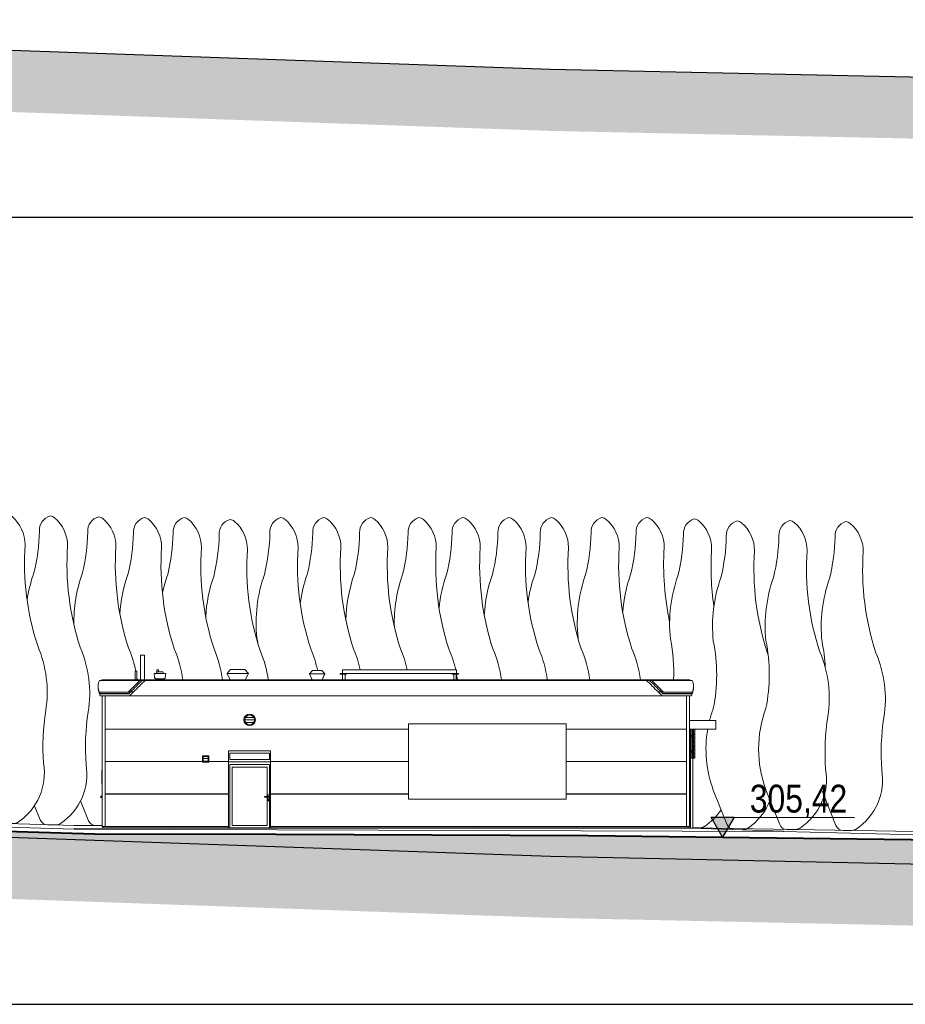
# Model space of a CAD drawing. Header units: metres. Extents: x 779 to 7046, y -512 to 9570.
# Tile 103 of 256: x 2439 to 2468, y -224 to -192. Entities that reach past the tile are written whole.
import ezdxf

# ---------------------------------------------------------------- set-up
doc = ezdxf.new("R2010")
doc.units = ezdxf.units.M
doc.linetypes.add('CIĄGłA', pattern=[0])
doc.linetypes.add('DASH', pattern=[0.75, 0.5, -0.25])
for name, color, linetype, lineweight in [('a___widokowa_0.25', 130, 'Continuous', 25), ('a___widokowa_0.3', 6, 'Continuous', 30), ('AGP1_ELEWACJE', 7, 'Continuous', 15), ('AGP1_WIDOKOWE', 7, 'Continuous', 15), ('drzwi', 30, 'Continuous', 20), ('ZP_Zieleń', 252, 'Continuous', 5)]:
    doc.layers.add(name, color=color, linetype=linetype, lineweight=lineweight)
doc.layers.add('AGP1_02_ramy na żaluzje zewn', color=7, linetype='Continuous', lineweight=15, true_color=0x636466)
for name, color, linetype in [('Budowlane - Obrobki Blacharskie', 7, 'Continuous'), ('Instalacje - CO - Urzadzenia - Nadsufitowe', 7, 'Continuous'), ('Instalacje - Wentylacja - Urzadzenia - Przypodlogowe', 7, 'Continuous'), ('Konstrukcja - platforma', 7, 'Continuous'), ('okna', 7, 'Continuous'), ('Panele', 32, 'Continuous'), ('PDF _Geometria', 7, 'Continuous'), ('wypelnienia kryjace', 250, 'Continuous'), ('wypelnienia wielobokow', 7, 'Continuous'), ('Wyposazenie Zew - Bilbordy', 7, 'Continuous'), ('Wyposazenie Zew - Blendy Elewacyjne', 7, 'Continuous'), ('Wyposazenie Zew - Wizualizacja Logo', 7, 'Continuous'), ('zz-odwodnienie', 5, 'Continuous')]:
    doc.layers.add(name, color=color, linetype=linetype)
doc.styles.get("Standard").update_dxf_attribs({"font": 'arial.ttf'})

# ---------------------------------------------------------------- blocks, each defined once
blk = doc.blocks.new('ELEWACJA BOCZNA MOFLNICA PRZEKR TERENOWY')
at = {"layer": 'a___widokowa_0.25', "color": 18, "lineweight": 5, "true_color": 0x000000}
for p, q in [((22602.1, 9472.8), (22600.6, 9468.3)), ((22602.5, 9473.3), (22602.1, 9472.8)), ((22602.3, 9479.4), (22602.2, 9479.4)), ((22602.2, 9473), (22602.2, 9479.4)), ((22602.6, 9479.4), (22602.3, 9479.4)), ((22603.1, 9473.5), (22602.5, 9473.3)), ((22603, 9479.4), (22602.6, 9479.4)), ((22603.5, 9479.4), (22603, 9479.4)), ((22603.1, 9473.5), (22603.4, 9473.5)), ((22603.4, 9473.5), (22604.3, 9473.5)), ((22604.2, 9479.4), (22603.5, 9479.4)), ((22604.8, 9479.4), (22604.2, 9479.4)), ((22604.3, 9473.5), (22605.7, 9473.5)), ((22605.5, 9479.4), (22604.8, 9479.4)), ((22606.1, 9479.4), (22605.5, 9479.4)), ((22605.7, 9473.5), (22607.5, 9473.5)), ((22606.7, 9479.4), (22606.1, 9479.4)), ((22607.1, 9479.4), (22606.7, 9479.4)), ((22607.4, 9479.4), (22607.1, 9479.4)), ((22607.4, 9479.4), (22607.4, 9479.4)), ((22607.4, 9473.5), (22607.4, 9479.4)), ((22607.5, 9473.5), (22609.6, 9473.5)), ((22609.6, 9473.5), (22611.8, 9473.5)), ((22611.8, 9473.5), (22614.1, 9473.5)), ((22614.1, 9473.5), (22616.2, 9473.5)), ((22616.2, 9473.5), (22618, 9473.5)), ((22618, 9473.5), (22619.4, 9473.5)), ((22619.4, 9473.5), (22620.3, 9473.5)), ((22620.3, 9473.5), (22620.6, 9473.5)), ((22620.6, 9473.5), (22621.2, 9473.3)), ((22621.2, 9473.3), (22621.6, 9472.8)), ((22621.6, 9472.8), (22623.1, 9468.3)), ((22829.1, 9468), (22840.1, 9480.3)), ((22887.3, 9480.3), (22840.1, 9480.3)), ((22898.3, 9468), (22887.3, 9480.3)), ((23096.1, 9467.2), (23106.2, 9477.2)), ((23135.9, 9477.2), (23106.2, 9477.2)), ((23146, 9467.2), (23135.9, 9477.2)), ((22593.1, 9468.3), (22593.7, 9468.3)), ((22593.1, 9468.3), (22594.5, 9455.3)), ((22593.7, 9468.3), (22595.6, 9468.3)), ((22594.5, 9455.3), (22594.8, 9454.1)), ((22594.8, 9454.1), (22595.3, 9453.1)), ((22595.3, 9453.1), (22596.1, 9452.1)), ((22595.6, 9468.3), (22598.6, 9468.3)), ((22596.1, 9452.1), (22597.2, 9451.4)), ((22597.2, 9451.4), (22598.3, 9451)), ((22598.3, 9451), (22599.5, 9450.9)), ((22598.6, 9468.3), (22602.5, 9468.3)), ((22599.5, 9450.9), (22600, 9450.9)), ((22600, 9450.9), (22601.2, 9450.9)), ((22600.1, 9450.9), (22600.8, 9450.5)), ((22600.6, 9468.3), (22623.1, 9468.3)), ((22600.8, 9450.5), (22601.1, 9449.8)), ((22601.1, 9447.7), (22601.1, 9449.8)), ((22601.1, 9449.8), (22601.5, 9449.8)), ((22601.2, 9450.9), (22603.1, 9450.9)), ((22601.5, 9449.8), (22602.6, 9449.8)), ((22602.5, 9468.3), (22607, 9468.3)), ((22602.6, 9449.8), (22604.3, 9449.8)), ((22603.1, 9450.9), (22605.7, 9450.9)), ((22604.3, 9449.8), (22606.5, 9449.8)), ((22605.7, 9450.9), (22608.7, 9450.9)), ((22606.5, 9449.8), (22609.1, 9449.8)), ((22607, 9468.3), (22611.8, 9468.3)), ((22608.7, 9450.9), (22611.8, 9450.9)), ((22609.1, 9449.8), (22611.8, 9449.8)), ((22611.8, 9468.3), (22616.7, 9468.3)), ((22611.8, 9450.9), (22615, 9450.9)), ((22611.8, 9449.8), (22614.6, 9449.8)), ((22614.6, 9449.8), (22617.2, 9449.8)), ((22615, 9450.9), (22618, 9450.9)), ((22617.2, 9449.8), (22619.4, 9449.8)), ((22618, 9450.9), (22620.5, 9450.9)), ((22619.4, 9449.8), (22621.1, 9449.8)), ((22620.5, 9450.9), (22622.5, 9450.9)), ((22621.1, 9449.8), (22622.2, 9449.8)), ((22625.1, 9468.3), (22621.2, 9468.3)), ((22622.2, 9449.8), (22622.6, 9449.8)), ((22622.5, 9450.9), (22623.7, 9450.9)), ((22622.9, 9450.5), (22622.6, 9449.8)), ((22622.6, 9447.7), (22622.6, 9449.8)), ((22623.6, 9450.9), (22622.9, 9450.5)), ((22623.7, 9450.9), (22624.1, 9450.9)), ((22625.4, 9451), (22624.1, 9450.9)), ((22625.4, 9451), (22624.1, 9450.9)), ((22628.1, 9468.3), (22625.1, 9468.3)), ((22626.5, 9451.4), (22625.4, 9451)), ((22627.5, 9452.1), (22626.5, 9451.4)), ((22628.4, 9453.1), (22627.5, 9452.1)), ((22630, 9468.3), (22628.1, 9468.3)), ((22628.9, 9454.1), (22628.4, 9453.1)), ((22629.2, 9455.3), (22628.9, 9454.1)), ((22630.6, 9468.3), (22629.2, 9455.3)), ((22630.6, 9468.3), (22630, 9468.3)), ((22829.1, 9468), (22839.7, 9447.7)), ((22898.3, 9468), (22887.7, 9447.7)), ((23096.1, 9467.2), (23105.2, 9447.7)), ((23096.1, 9467.2), (23105.2, 9447.7)), ((23146, 9467.2), (23096.1, 9467.2)), ((23146, 9467.2), (23136.8, 9447.7)), ((23145.2, 9465.7), (23136.8, 9447.7))]:
    blk.add_line(p, q, dxfattribs=at)
blk.add_lwpolyline([(22898.3, 9468), (22829.1, 9468)], dxfattribs=at)
at = {"layer": 'a___widokowa_0.3', "color": 18, "lineweight": 5, "true_color": 0x000000}
for p, q in [((22413, 9436.4), (22414.3, 9441)), ((22414.3, 9441), (22415.9, 9445.4)), ((22418.2, 9445.4), (22415.9, 9445.4)), ((22419.4, 9445.4), (22418.2, 9445.4)), ((22418.2, 9445.4), (22418.2, 9445.4)), ((22423.4, 9445.5), (22419.4, 9445.5)), ((22419.4, 9445.5), (22419.4, 9445.4)), ((22423.4, 9447.7), (22423.4, 9445.5)), ((22423.4, 9447.7), (24328.3, 9447.7)), ((24328.3, 9447.7), (24328.3, 9445.5)), ((24328.3, 9445.5), (24332.3, 9445.5)), ((24332.3, 9445.5), (24332.3, 9445.4)), ((24332.3, 9445.4), (24333.5, 9445.4)), ((24333.5, 9445.4), (24333.5, 9445.4)), ((24333.5, 9445.4), (24335.8, 9445.4)), ((24335.8, 9445.4), (24337.5, 9441)), ((24338.8, 9436.4), (24337.5, 9441)), ((22411.7, 9426.9), (22412.1, 9431.7)), ((22411.7, 9426.9), (22411.7, 9422.1)), ((22411.7, 9422.1), (22412.2, 9417.3)), ((22412.1, 9431.7), (22413, 9436.4)), ((22412.2, 9417.3), (22413.1, 9412.6)), ((22413.1, 9412.6), (22414.4, 9408)), ((22416.4, 9402.3), (22414.4, 9408)), ((24335.4, 9402.3), (24337.3, 9408)), ((24337.3, 9408), (24338.7, 9412.6)), ((24338.7, 9412.6), (24339.6, 9417.3)), ((24339.6, 9431.7), (24338.8, 9436.4)), ((24340, 9426.9), (24339.6, 9431.7)), ((24339.6, 9417.3), (24340, 9422.1)), ((24340, 9422.1), (24340, 9426.9)), ((22418.7, 9395.5), (22416.4, 9402.3)), ((22513.8, 9395.5), (22418.7, 9395.5)), ((24238, 9395.5), (22513.8, 9395.5)), ((24238, 9395.5), (24333, 9395.5)), ((24335.4, 9402.3), (24333, 9395.5))]:
    blk.add_line(p, q, dxfattribs=at)
for points in [[(22424.4, 8972.7), (22424.4, 9395.5)], [(24327.4, 9395.5), (24327.4, 8972.7), (24325.4, 8972.7), (24325.4, 8966.7)], [(22424.4, 8972.7), (22426.4, 8972.7), (22426.4, 8966.7)]]:
    blk.add_lwpolyline(points, dxfattribs=at)
for points in [[(24412.4, 9315.7), (24327.4, 9315.7), (24327.4, 9287.7), (24412.4, 9287.7)], [(22834.4, 8966.7), (22970.4, 8966.7), (22970.4, 9217.7), (22834.4, 9217.7)]]:
    blk.add_lwpolyline(points, close=True, dxfattribs=at)
at = {"layer": 'AGP1_02_ramy na żaluzje zewn', "color": 18, "lineweight": 5, "true_color": 0x000000}
for points in [[(24332.4, 9287.7), (24332.4, 9193.8), (24336.4, 9193.8)], [(24336.4, 9287.7), (24336.4, 9193.8)], [(24340.4, 9286.3), (24340.4, 9193.8)], [(24340.4, 9286.3), (24340.4, 9193.8)]]:
    blk.add_lwpolyline(points, dxfattribs=at)
for points in [[(24340.4, 9282.3), (24336.4, 9282.3), (24336.4, 9286.3), (24340.4, 9286.3)], [(24333.4, 9265.1), (24335.4, 9265.1), (24335.4, 9267.1), (24333.4, 9267.1)], [(24334.4, 9263.1), (24340.4, 9263.1), (24340.4, 9265.1), (24334.4, 9265.1)], [(24333.4, 9215.1), (24335.4, 9215.1), (24335.4, 9217.1), (24333.4, 9217.1)], [(24334.4, 9213.1), (24340.4, 9213.1), (24340.4, 9215.1), (24334.4, 9215.1)], [(24340.4, 9193.8), (24336.4, 9193.8), (24336.4, 9197.8), (24340.4, 9197.8)]]:
    blk.add_lwpolyline(points, close=True, dxfattribs=at)
at = {"layer": 'AGP1_ELEWACJE', "color": 18, "lineweight": 5, "true_color": 0x000000}
for p, q in [((22951.1, 9069.4), (22950.3, 9069.4)), ((22950.3, 9069.4), (22950.3, 9068)), ((22950.3, 9068), (22951.1, 9067.9)), ((22953.7, 9069.5), (22951.1, 9069.4)), ((22951.1, 9067.9), (22953.7, 9067.9)), ((22956.4, 9069.5), (22953.7, 9069.5)), ((22953.7, 9067.9), (22956.4, 9067.8)), ((22959, 9069.6), (22956.4, 9069.5)), ((22956.4, 9067.8), (22959, 9067.7)), ((22960.4, 9069.7), (22959, 9069.6)), ((22959, 9067.7), (22960.4, 9067.7)), ((22965.7, 9074.7), (22960, 9074.7)), ((22960, 9074.7), (22960, 9069.6)), ((22960, 9067.7), (22960, 9055.7)), ((22960, 9055.7), (22965.7, 9055.7)), ((22962.9, 9069.7), (22960.4, 9069.7)), ((22960.4, 9067.7), (22962.9, 9067.7)), ((22961, 9060.3), (22960.7, 9059.2)), ((22960.7, 9059.2), (22961, 9058.1)), ((22961.1, 9060.2), (22960.9, 9059.2)), ((22960.9, 9059.2), (22961.1, 9058.2)), ((22961.8, 9061.1), (22961, 9060.3)), ((22961, 9058.1), (22961.8, 9057.2)), ((22961.9, 9060.9), (22961.1, 9060.2)), ((22961.1, 9058.2), (22961.9, 9057.4)), ((22962.9, 9061.4), (22961.8, 9061.1)), ((22961.8, 9057.2), (22962.9, 9057)), ((22962.9, 9061.2), (22961.9, 9060.9)), ((22961.9, 9057.4), (22962.9, 9057.2)), ((22962.2, 9069.8), (22962.1, 9069.7)), ((22962.1, 9067.7), (22962.2, 9067.5)), ((22962.2, 9060.5), (22962.1, 9060.1)), ((22962.1, 9060.1), (22962.2, 9059.7)), ((22962.9, 9070), (22962.2, 9069.8)), ((22962.3, 9069.7), (22962.2, 9069.7)), ((22962.2, 9067.7), (22962.3, 9067.6)), ((22962.2, 9067.5), (22962.9, 9067.4)), ((22962.5, 9060.7), (22962.2, 9060.5)), ((22962.3, 9060.4), (22962.2, 9060.1)), ((22962.2, 9060.1), (22962.3, 9059.7)), ((22962.2, 9059.7), (22962.5, 9059.4)), ((22962.9, 9069.9), (22962.3, 9069.7)), ((22962.3, 9067.6), (22962.9, 9067.5)), ((22962.5, 9060.7), (22962.3, 9060.4)), ((22962.3, 9059.7), (22962.5, 9059.4)), ((22962.9, 9060.9), (22962.5, 9060.7)), ((22962.9, 9060.8), (22962.5, 9060.7)), ((22962.5, 9059.4), (22962.9, 9059.4)), ((22962.5, 9059.4), (22962.9, 9059.3)), ((22963.5, 9069.8), (22962.9, 9070)), ((22963.5, 9069.7), (22962.9, 9069.9)), ((22963.4, 9069.5), (22962.9, 9069.7)), ((22962.9, 9067.7), (22963.4, 9067.8)), ((22962.9, 9067.5), (22963.5, 9067.6)), ((22962.9, 9067.4), (22963.5, 9067.5)), ((22964, 9061.1), (22962.9, 9061.4)), ((22963.9, 9060.9), (22962.9, 9061.2)), ((22963.3, 9060.7), (22962.9, 9060.9)), ((22963.2, 9060.7), (22962.9, 9060.8)), ((22962.9, 9059.4), (22963.2, 9059.4)), ((22962.9, 9059.3), (22963.3, 9059.4)), ((22962.9, 9057.2), (22963.9, 9057.4)), ((22962.9, 9057), (22964, 9057.2)), ((22963.5, 9060.4), (22963.2, 9060.7)), ((22963.2, 9059.4), (22963.5, 9059.7)), ((22963.6, 9060.5), (22963.3, 9060.7)), ((22963.3, 9059.4), (22963.6, 9059.7)), ((22963.7, 9069.2), (22963.4, 9069.5)), ((22963.4, 9067.8), (22963.7, 9068.2)), ((22964, 9069.3), (22963.5, 9069.8)), ((22963.9, 9069.3), (22963.5, 9069.7)), ((22963.5, 9067.6), (22963.9, 9068.1)), ((22963.5, 9067.5), (22964, 9068)), ((22963.6, 9060.1), (22963.5, 9060.4)), ((22963.5, 9059.7), (22963.6, 9060.1)), ((22963.7, 9060.1), (22963.6, 9060.5)), ((22963.6, 9059.7), (22963.7, 9060.1)), ((22963.9, 9068.7), (22963.7, 9069.2)), ((22963.7, 9068.2), (22963.9, 9068.7)), ((22964.1, 9068.7), (22963.9, 9069.3)), ((22963.9, 9068.1), (22964.1, 9068.7)), ((22964.6, 9060.2), (22963.9, 9060.9)), ((22963.9, 9057.4), (22964.6, 9058.2)), ((22964.2, 9068.7), (22964, 9069.3)), ((22964, 9068), (22964.2, 9068.7)), ((22964.8, 9060.3), (22964, 9061.1)), ((22964, 9057.2), (22964.8, 9058.1)), ((22964.9, 9059.2), (22964.6, 9060.2)), ((22964.6, 9058.2), (22964.9, 9059.2)), ((22965.1, 9059.2), (22964.8, 9060.3)), ((22964.8, 9058.1), (22965.1, 9059.2)), ((22965.7, 9055.7), (22965.7, 9074.7))]:
    blk.add_line(p, q, dxfattribs=at)
for points in [[(22918.1, 9317.7), (22886.6, 9317.7)], [(22915.9, 9325.7), (22888.8, 9325.7)], [(22915.9, 9309.7), (22888.8, 9309.7)], [(22834.4, 9217.7), (22970.4, 9217.7)], [(22970.4, 9181.7), (22834.4, 9181.7)], [(22834.4, 9181.7), (22970.4, 9181.7)], [(22970.4, 8967.7), (22834.4, 8967.7)]]:
    blk.add_lwpolyline(points, dxfattribs=at)
for points in [[(22837.9, 9209.7), (22966.9, 9209.7), (22966.9, 9189.7), (22837.9, 9189.7)], [(22837.9, 9172.7), (22966.9, 9172.7), (22966.9, 8967.7), (22837.9, 8967.7)], [(22845.9, 9164.7), (22958.9, 9164.7), (22958.9, 8975.7), (22845.9, 8975.7)]]:
    blk.add_lwpolyline(points, close=True, dxfattribs=at)
for radius in [18.8, 15.8]:
    blk.add_circle((22902.4, 9317.7), radius, dxfattribs=at)
at = {"layer": 'Budowlane - Obrobki Blacharskie', "color": 18, "lineweight": 5, "true_color": 0x000000}
for points in [[(22434.4, 8972.7), (22434.4, 9395.5)], [(24317.3, 9395.5), (24317.3, 8972.7)], [(22426.4, 8972.7), (22834.4, 8972.7)], [(22426.4, 8967.7), (24325.4, 8967.7)], [(22970.4, 8972.7), (24325.4, 8972.7)]]:
    blk.add_lwpolyline(points, dxfattribs=at)
blk.add_lwpolyline([(24337.4, 9287.7), (24330.4, 9287.7), (24330.4, 8966.7), (24337.4, 8966.7)], close=True, dxfattribs=at)
at = {"layer": 'drzwi', "color": 18, "lineweight": 5, "true_color": 0x000000}
for p, q in [((22420, 9068.7), (22419.3, 9068.7)), ((22419.3, 9068.7), (22419.3, 9068.6)), ((22419.3, 9068.6), (22419.6, 9068.5)), ((22419.3, 9068.6), (22419.3, 9066.7)), ((22419.6, 9066.8), (22419.3, 9066.7)), ((22419.3, 9066.7), (22419.3, 9066.7)), ((22419.6, 9068.5), (22420, 9068.5)), ((22420, 9066.9), (22419.6, 9066.8)), ((22420, 9068.7), (22420, 9068.6)), ((22424.4, 9068.7), (22420, 9068.7)), ((22420, 9068.6), (22420.3, 9068.5)), ((22420, 9068.5), (22420.7, 9068.4)), ((22420.7, 9066.9), (22420, 9066.9)), ((22420.3, 9066.8), (22420, 9066.7)), ((22420, 9066.7), (22420, 9066.7)), ((22424.4, 9066.7), (22420, 9066.7)), ((22420.3, 9068.5), (22420.7, 9068.5)), ((22420.7, 9066.9), (22420.3, 9066.8)), ((22420.7, 9068.5), (22421.4, 9068.4)), ((22420.7, 9068.4), (22421, 9068.4)), ((22421, 9067), (22420.7, 9066.9)), ((22421.4, 9066.9), (22420.7, 9066.9)), ((22421, 9068.4), (22421, 9067)), ((22421.7, 9068.4), (22421, 9068.4)), ((22421.7, 9067), (22421, 9067)), ((22421.4, 9068.4), (22421.7, 9068.4)), ((22421.7, 9067), (22421.4, 9066.9)), ((22421.7, 9068.4), (22421.7, 9067))]:
    blk.add_line(p, q, dxfattribs=at)
at = {"layer": 'Instalacje - CO - Urzadzenia - Nadsufitowe', "color": 18, "lineweight": 5, "true_color": 0x000000}
for p, q in [((22548.7, 9447.7), (22548.7, 9527.6)), ((22548.7, 9527.6), (22549, 9527.6)), ((22549, 9527.6), (22549.6, 9527.6)), ((22549.6, 9527.6), (22550.7, 9527.6)), ((22550.7, 9527.6), (22552, 9527.6)), ((22552, 9527.6), (22553.6, 9527.6)), ((22553.6, 9527.6), (22555.3, 9527.6)), ((22555.3, 9527.6), (22557.1, 9527.6)), ((22557.1, 9527.6), (22558.6, 9527.6)), ((22558.6, 9527.6), (22560, 9527.6)), ((22560, 9527.6), (22561.1, 9527.6)), ((22561.1, 9527.6), (22561.7, 9527.6)), ((22561.7, 9527.6), (22561.9, 9527.6)), ((22561.9, 9447.7), (22561.9, 9527.6)), ((22531.3, 9475.5), (22531.4, 9475.5)), ((22531.3, 9447.7), (22531.3, 9475.5)), ((22531.4, 9475.5), (22531.7, 9475.5)), ((22531.7, 9475.5), (22532.1, 9475.5)), ((22532.1, 9475.5), (22532.6, 9475.5)), ((22532.6, 9475.5), (22533.3, 9475.5)), ((22533.3, 9475.5), (22533.9, 9475.5)), ((22533.9, 9475.5), (22534.6, 9475.5)), ((22534.6, 9475.5), (22535.2, 9475.5)), ((22535.2, 9475.5), (22535.8, 9475.5)), ((22535.8, 9475.5), (22536.2, 9475.5)), ((22536.2, 9475.5), (22536.4, 9475.5)), ((22536.4, 9475.5), (22536.5, 9475.5)), ((22536.5, 9447.7), (22536.5, 9475.5))]:
    blk.add_line(p, q, dxfattribs=at)
at = {"layer": 'Instalacje - Wentylacja - Urzadzenia - Przypodlogowe', "color": 18, "lineweight": 5, "true_color": 0x000000}
for p, q in [((22749.7, 9180.7), (22749.7, 9201.1)), ((22749.7, 9201.1), (22770.1, 9201.1)), ((22767.6, 9198.6), (22752.2, 9198.6)), ((22752.2, 9198.6), (22752.2, 9183.2)), ((22767.6, 9192.1), (22752.2, 9192.1)), ((22752.2, 9192.1), (22752.2, 9192.1)), ((22767.6, 9184.4), (22752.2, 9184.4)), ((22752.2, 9184.4), (22752.2, 9184.4)), ((22752.2, 9183.2), (22767.6, 9183.2)), ((22767.6, 9183.2), (22767.6, 9198.6)), ((22767.6, 9192.1), (22767.6, 9192.1)), ((22767.6, 9184.4), (22767.6, 9184.4)), ((22770.1, 9201.1), (22770.1, 9180.7)), ((22423.9, 9154.3), (22423.9, 9109.1)), ((22423.9, 9154.3), (22424.4, 9154.3)), ((22770.1, 9180.7), (22749.7, 9180.7)), ((22423.9, 9109.1), (22424.4, 9109.1))]:
    blk.add_line(p, q, dxfattribs=at)
at = {"layer": 'Konstrukcja - platforma', "color": 18, "lineweight": 5, "true_color": 0x000000}
for p, q in [((23195.8, 9466.7), (23215.8, 9466.7)), ((23203.3, 9465.7), (23203.3, 9447.7)), ((23211.3, 9465.7), (23211.3, 9447.7)), ((23558.8, 9466.7), (23578.8, 9466.7)), ((23563.3, 9465.7), (23563.3, 9447.7)), ((23571.3, 9465.7), (23571.3, 9447.7))]:
    blk.add_line(p, q, dxfattribs=at)
blk.add_lwpolyline([(23287.9, 9467.7), (23202.8, 9467.7), (23202.8, 9479.7), (23571.9, 9479.7), (23571.9, 9467.7), (23287.9, 9467.7)], dxfattribs=at)
for points in [[(23195.8, 9467.7), (23215.8, 9467.7), (23215.8, 9465.7), (23195.8, 9465.7)], [(23578.8, 9465.7), (23558.8, 9465.7), (23558.8, 9467.7), (23578.8, 9467.7)]]:
    blk.add_lwpolyline(points, close=True, dxfattribs=at)
at = {"layer": 'okna', "color": 18, "lineweight": 5, "true_color": 0x000000}
for p, q in [((22424.3, 9071.7), (22421.4, 9071.7)), ((22421.4, 9071.7), (22421.4, 9069.7)), ((22421.4, 9069.7), (22422.9, 9071.2)), ((22424.3, 9072.7), (22424.3, 9071.7))]:
    blk.add_line(p, q, dxfattribs=at)
at = {"layer": 'Panele', "color": 18, "linetype": 'DASH', "lineweight": 5, "true_color": 0x000000}
for points in [[(24340.4, 9281.3), (24344.1, 9281.3), (24344.1, 9286.3), (24340.4, 9286.3)], [(24340.4, 9268.8), (24344.1, 9268.8), (24344.1, 9273.8), (24340.4, 9273.8)], [(24340.4, 9256.3), (24344.1, 9256.3), (24344.1, 9261.3), (24340.4, 9261.3)], [(24340.4, 9243.8), (24344.1, 9243.8), (24344.1, 9248.8), (24340.4, 9248.8)], [(24340.4, 9231.3), (24344.1, 9231.3), (24344.1, 9236.3), (24340.4, 9236.3)], [(24340.4, 9218.8), (24344.1, 9218.8), (24344.1, 9223.8), (24340.4, 9223.8)], [(24340.4, 9206.3), (24344.1, 9206.3), (24344.1, 9211.3), (24340.4, 9211.3)], [(24340.4, 9193.8), (24344.1, 9193.8), (24344.1, 9198.8), (24340.4, 9198.8)]]:
    blk.add_lwpolyline(points, close=True, dxfattribs=at)
at = {"layer": 'Panele', "color": 18, "lineweight": 5, "true_color": 0x000000}
blk.add_lwpolyline([(24340.4, 9193.8), (24344.1, 9193.8), (24344.1, 9286.3), (24340.4, 9286.3)], close=True, dxfattribs=at)
at = {"layer": 'wypelnienia kryjace', "color": 18, "lineweight": 5, "true_color": 0x000000}
for p, q in [((22434.4, 9287.7), (23417.4, 9287.7)), ((22434.4, 9287.4), (23417.4, 9287.4)), ((23927.4, 9287.7), (24317.3, 9287.7)), ((23927.4, 9287.7), (24317.3, 9287.7)), ((23927.4, 9287.4), (24317.3, 9287.4)), ((23927.4, 9287.4), (24317.3, 9287.4)), ((22434.4, 9182.7), (22749.7, 9182.7)), ((22434.4, 9182.4), (22749.7, 9182.4)), ((22752.2, 9183.2), (22767.6, 9183.2)), ((22770.1, 9182.7), (22834.4, 9182.7)), ((22770.1, 9182.4), (22834.4, 9182.4)), ((22970.4, 9182.7), (23417.4, 9182.7)), ((22970.4, 9182.4), (23417.4, 9182.4)), ((23927.4, 9182.7), (24266.5, 9182.7)), ((23927.4, 9182.7), (24317.3, 9182.7)), ((23927.4, 9182.4), (24266.3, 9182.4)), ((23927.4, 9182.4), (24317.3, 9182.4)), ((22434.4, 9077.7), (22834.4, 9077.7)), ((22434.4, 9077.4), (22834.4, 9077.4)), ((22970.4, 9077.7), (23417.4, 9077.7)), ((22970.4, 9077.4), (23417.4, 9077.4)), ((23927.4, 9077.7), (24317.3, 9077.7)), ((23927.4, 9077.7), (24317.3, 9077.7)), ((23927.4, 9077.4), (24317.3, 9077.4)), ((23927.4, 9077.4), (24317.3, 9077.4))]:
    blk.add_line(p, q, dxfattribs=at)
at = {"layer": 'wypelnienia wielobokow', "color": 18, "lineweight": 5, "true_color": 0x000000}
for p, q in [((24317.3, 9288.2), (24317.3, 9288.2)), ((24317.3, 9287.9), (24317.3, 9287.9)), ((22767.3, 9183.2), (22767.6, 9183.2)), ((24317.3, 9183.2), (24317.3, 9183.2)), ((24317.3, 9182.9), (24317.3, 9182.9)), ((24317.3, 9078.2), (24317.3, 9078.2)), ((24317.3, 9077.9), (24317.3, 9077.9)), ((24317.3, 8973.2), (24317.3, 8973.2)), ((24317.3, 8973.2), (24317.3, 8973.2))]:
    blk.add_line(p, q, dxfattribs=at)
at = {"layer": 'Wyposazenie Zew - Bilbordy', "color": 18, "lineweight": 5, "true_color": 0x000000}
for p, q in [((23417.4, 9305.2), (23417.4, 9061.2)), ((23927.4, 9305.2), (23417.4, 9305.2)), ((23927.4, 9061.2), (23927.4, 9305.2)), ((23417.4, 9061.2), (23927.4, 9061.2))]:
    blk.add_line(p, q, dxfattribs=at)
at = {"layer": 'Wyposazenie Zew - Blendy Elewacyjne', "color": 18, "lineweight": 5, "true_color": 0x000000}
for p, q in [((24328.3, 9445.5), (22419.4, 9445.5)), ((22419.4, 9445.2), (22419.4, 9445.5)), ((24332.3, 9445.2), (24332.3, 9445.5)), ((22419.4, 9402.3), (22419.4, 9402.4)), ((24332.3, 9402.3), (24332.3, 9402.4))]:
    blk.add_line(p, q, dxfattribs=at)
at = {"layer": 'Wyposazenie Zew - Wizualizacja Logo', "color": 18, "lineweight": 5, "true_color": 0x000000}
for p, q in [((22413.1, 9436.2), (22414.4, 9440.9)), ((22414.4, 9440.9), (22416.1, 9445.2)), ((22416.2, 9445.4), (22415.9, 9445.4)), ((22416.1, 9445.2), (22547.1, 9445.2)), ((22416.2, 9445.4), (22418.2, 9445.4)), ((22419.4, 9445.4), (22418.2, 9445.4)), ((22418.2, 9445.2), (22418.2, 9445.4)), ((22538, 9436.2), (22542.7, 9440.9)), ((22542.7, 9440.9), (22547.1, 9445.2)), ((22544.9, 9436.4), (22549.6, 9441)), ((22545, 9436.4), (22549.6, 9441)), ((22547.2, 9445.4), (22547, 9445.2)), ((22554, 9445.4), (22547.2, 9445.4)), ((22549.6, 9441), (22554, 9445.4)), ((22554, 9445.4), (22549.6, 9441)), ((22563.7, 9445.4), (22554, 9445.4)), ((22554.7, 9436.4), (22559.3, 9441)), ((22559.3, 9441), (22563.7, 9445.4)), ((24192.4, 9441), (24188, 9445.4)), ((24197.8, 9445.4), (24188, 9445.4)), ((24197, 9436.4), (24192.4, 9441)), ((24202.2, 9441), (24197.8, 9445.4)), ((24204.6, 9445.4), (24197.8, 9445.4)), ((24202.2, 9441), (24197.8, 9445.4)), ((24206.8, 9436.4), (24202.2, 9441)), ((24206.8, 9436.4), (24202.2, 9441)), ((24204.8, 9445.2), (24204.6, 9445.4)), ((24204.7, 9445.2), (24209, 9440.9)), ((24335.7, 9445.2), (24204.7, 9445.2)), ((24213.7, 9436.2), (24209, 9440.9)), ((24332.3, 9445.4), (24333.5, 9445.4)), ((24333.5, 9445.4), (24333.6, 9445.2)), ((24333.5, 9445.4), (24335.6, 9445.4)), ((24335.6, 9445.4), (24335.8, 9445.4)), ((24335.7, 9445.2), (24337.3, 9440.9)), ((24337.3, 9440.9), (24338.6, 9436.2)), ((22411.9, 9426.5), (22412.3, 9431.4)), ((22412, 9421.6), (22411.9, 9426.5)), ((22412.5, 9416.8), (22412, 9421.6)), ((22412.3, 9431.4), (22413.1, 9436.2)), ((22413.5, 9412), (22412.5, 9416.8)), ((22414.9, 9407.3), (22413.5, 9412)), ((22415, 9407.2), (22414.9, 9407.3)), ((22509.1, 9407.3), (22414.9, 9407.3)), ((22415, 9407.2), (22508.9, 9407.2)), ((22418.2, 9403.1), (22417, 9407.2)), ((22508.9, 9407.2), (22509.7, 9408)), ((22508.9, 9407.2), (22509.1, 9407.3)), ((22508.9, 9407.2), (22508.9, 9407.2)), ((22509.1, 9407.3), (22513.7, 9412)), ((22509.7, 9408), (22514.3, 9412.6)), ((22516.5, 9408), (22509.7, 9408)), ((22510.9, 9402.3), (22516.6, 9408)), ((22511.6, 9403.1), (22516.5, 9408)), ((22513.7, 9412), (22518.5, 9416.8)), ((22513.8, 9395.5), (22526.4, 9408)), ((22514.3, 9412.6), (22519.1, 9417.3)), ((22516.5, 9408), (22521.1, 9412.6)), ((22516.6, 9408), (22521.2, 9412.6)), ((22526.4, 9408), (22516.6, 9408)), ((22518.5, 9416.8), (22523.4, 9421.6)), ((22519.1, 9417.3), (22520.9, 9419.2)), ((22521.1, 9412.6), (22525.8, 9417.3)), ((22521.2, 9412.6), (22526, 9417.3)), ((22523.4, 9421.6), (22528.3, 9426.5)), ((22525.8, 9417.3), (22530.6, 9422.1)), ((22526, 9417.3), (22530.7, 9422.1)), ((22526.4, 9408), (22531, 9412.6)), ((22528.3, 9426.5), (22533.2, 9431.4)), ((22530.6, 9422.1), (22535.4, 9426.9)), ((22530.7, 9422.1), (22535.5, 9426.9)), ((22531, 9412.6), (22535.7, 9417.3)), ((22533.2, 9431.4), (22538, 9436.2)), ((22535.4, 9426.9), (22540.2, 9431.7)), ((22535.5, 9426.9), (22540.3, 9431.7)), ((22535.7, 9417.3), (22540.4, 9422.1)), ((22540.2, 9431.7), (22544.9, 9436.4)), ((22540.3, 9431.7), (22545, 9436.4)), ((22540.4, 9422.1), (22545.2, 9426.9)), ((22545.2, 9426.9), (22550, 9431.7)), ((22550, 9431.7), (22554.7, 9436.4)), ((24201.8, 9431.7), (24197, 9436.4)), ((24206.5, 9426.9), (24201.8, 9431.7)), ((24206.5, 9426.9), (24211.3, 9422.1)), ((24211.6, 9431.7), (24206.8, 9436.4)), ((24211.5, 9431.7), (24206.8, 9436.4)), ((24211.3, 9422.1), (24216.1, 9417.3)), ((24216.3, 9426.9), (24211.5, 9431.7)), ((24216.3, 9426.9), (24211.6, 9431.7)), ((24218.6, 9431.4), (24213.7, 9436.2)), ((24216.1, 9417.3), (24220.8, 9412.6)), ((24216.3, 9426.9), (24221.1, 9422.1)), ((24216.3, 9426.9), (24221, 9422.1)), ((24223.5, 9426.5), (24218.6, 9431.4)), ((24220.8, 9412.6), (24225.4, 9408)), ((24221, 9422.1), (24225.8, 9417.3)), ((24221.1, 9422.1), (24225.9, 9417.3)), ((24223.5, 9426.5), (24228.4, 9421.6)), ((24225.4, 9408), (24238, 9395.5)), ((24225.4, 9408), (24235.1, 9408)), ((24225.8, 9417.3), (24230.5, 9412.6)), ((24225.9, 9417.3), (24230.6, 9412.6)), ((24228.4, 9421.6), (24233.2, 9416.8)), ((24230.5, 9412.6), (24235.1, 9408)), ((24230.6, 9412.6), (24235.2, 9408)), ((24230.8, 9419.2), (24232.7, 9417.3)), ((24232.7, 9417.3), (24237.4, 9412.6)), ((24233.2, 9416.8), (24238, 9412)), ((24240.8, 9402.3), (24235.1, 9408)), ((24235.2, 9408), (24240.1, 9403.1)), ((24235.2, 9408), (24242, 9408)), ((24237.4, 9412.6), (24242, 9408)), ((24238, 9412), (24242.7, 9407.3)), ((24242, 9408), (24242.8, 9407.2)), ((24242.7, 9407.3), (24242.9, 9407.2)), ((24242.7, 9407.3), (24336.8, 9407.3)), ((24242.8, 9407.2), (24242.8, 9407.2)), ((24336.8, 9407.2), (24242.9, 9407.2)), ((24334.8, 9407.2), (24333.6, 9403.1)), ((24338.3, 9412), (24336.8, 9407.3)), ((24336.8, 9407.3), (24336.8, 9407.2)), ((24339.2, 9416.8), (24338.3, 9412)), ((24338.6, 9436.2), (24339.5, 9431.4)), ((24339.8, 9421.6), (24339.2, 9416.8)), ((24339.5, 9431.4), (24339.8, 9426.5)), ((24339.8, 9426.5), (24339.8, 9421.6)), ((22416.4, 9402.3), (22510.9, 9402.3)), ((22418.4, 9402.4), (22418.2, 9403.1)), ((22511.6, 9403.1), (22418.2, 9403.1)), ((22511, 9402.4), (22418.4, 9402.4)), ((22511, 9402.4), (22511.6, 9403.1)), ((24240.1, 9403.1), (24240.8, 9402.4)), ((24240.1, 9403.1), (24333.6, 9403.1)), ((24240.8, 9402.4), (24333.4, 9402.4)), ((24335.4, 9402.3), (24240.8, 9402.3)), ((24333.6, 9403.1), (24333.4, 9402.4))]:
    blk.add_line(p, q, dxfattribs=at)
blk = doc.blocks.new('d_rzędna')
at = {"layer": 'zz-odwodnienie'}
blk.add_hatch(color=0, dxfattribs=at).paths.add_polyline_path([(0, 0), (0.369, 0.639), (-0.369, 0.639)])
at = {"layer": 'zz-odwodnienie', "color": 0}
for p, q in [((-0.369, 0.639), (0, 0)), ((0.369, 0.639), (-0.369, 0.639)), ((-0.369, 0.639), (0, 0)), ((0.369, 0.639), (-0.369, 0.639)), ((0, 0), (0.369, 0.639)), ((0, 0), (0.369, 0.639))]:
    blk.add_line(p, q, dxfattribs=at)
blk = doc.blocks.new('B-B')
at = {"transparency": 33554559}
h = blk.add_hatch(color=256, dxfattribs=at)
h.dxf.hatch_style = 1
h.paths.add_polyline_path([(24.424, -107.236), (24.125, -104.99), (21.93, -93.135), (18.226, -73.033), (15.186, -54.524), (10.748, -24.983), (7.7, -7.836), (7.847, -7.808), (6.705, -0.347), (6.532, 0.674), (4.565, 0.307), (7.701, -18.159), (13.21, -54.835), (16.256, -73.377), (19.963, -93.497), (22.57, -107.581)])
at = {"lineweight": 9, "true_color": 0xed1f24}
h = blk.add_hatch(dxfattribs=at)
h.set_pattern_fill('AR-CONC', color=240, scale=0.005, angle=-34.4488)
h.set_pattern_definition([(15.551222, (-696.3316, 2496.9578), (0.7060955, -0.58100074), [0.09525, -1.04775]), (320.551222, (-696.3316, 2496.9578), (0.3950606, 0.88743875), [0.0762, -0.83820292]), (66.002667, (-696.27275, 2496.90935), (1.10115607, 0.306438), [0.08095004, -0.89045122]), (11.73542, (-696.1879, 2497.1672), (0.9987923, -0.94005267), [0.142875, -1.571625]), (62.18678, (-696.1047, 2497.0889), (1.67866224, 0.3487167), [0.1214251, -1.33567804]), (316.735373, (-696.1879, 2497.1672), (1.67866224, 0.3487167), [0.1142998, -1.25729866]), (346.551222, (-696.1191, 2497.043), (0.33588918, -0.85047388), [0.09525, -1.04775]), (291.551222, (-696.1191, 2497.043), (0.77576706, 0.58463913), [0.0762, -0.8382]), (37.002667, (-696.0911, 2496.97215), (1.11165624, -0.26583475), [0.08095004, -0.8904497]), (3.051222, (-696.3316, 2496.95777), (0.251885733, 0.33989841), [0, -0.82804, 0, -0.8509, 0, -0.841375]), (333.051222, (-696.3316, 2496.95777), (0.558853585, 0.22407151), [0, -0.48514, 0, -0.80899, 0, -0.320675]), (293.051222, (-696.56514, 2497.11797), (0.542859, -0.40711768), [0, -0.3175, 0, -0.9906, 0, -1.31445]), (283.051222, (-696.66986, 2497.1898), (0.6826754, -0.31412309), [0, -0.41275, 0, -0.65786, 0, -0.93345])])
h.paths.add_polyline_path([(23.269, -99.181), (21.633, -88.755), (20.128, -78.875), (18.293, -68.478), (16.061, -55.602), (14.255, -45.653), (13.187, -39.863), (11.749, -30.615), (10.748, -24.983), (15.186, -54.524), (18.226, -73.033), (21.93, -93.135), (24.125, -104.99)])
at = {"color": 242, "linetype": 'CIĄGłA', "lineweight": 40, "true_color": 0xcd2027}
blk.add_lwpolyline([(6.532, 0.674), (6.705, -0.347), (7.847, -7.808), (7.7, -7.836), (11.749, -30.615), (13.187, -39.863), (14.255, -45.653), (16.061, -55.602), (18.293, -68.478), (20.128, -78.875), (21.633, -88.755), (23.269, -99.181), (24.424, -107.236)], dxfattribs=at)
at = {"color": 242, "true_color": 0xcd2027}
blk.add_lwpolyline([(0.24, -0.498), (20.265, -108.01)], dxfattribs=at)
at = {"lineweight": 30}
blk.add_lwpolyline([(10.748, -24.983), (15.186, -54.524), (18.226, -73.033), (21.93, -93.135), (24.125, -104.99)], dxfattribs=at)
at = {"color": 18, "lineweight": 9, "true_color": 0x000000, "elevation": -10.04}
for points in [[(11.775, -29.932), (13.215, -39.192)], [(13.41, -40.076), (13.232, -39.189), (13.215, -39.192)], [(16.902, -58.824), (13.41, -40.076)]]:
    blk.add_lwpolyline(points, dxfattribs=at)
at = {"color": 251, "lineweight": 9, "true_color": 0x636466, "elevation": -10.04}
blk.add_lwpolyline([(11.893, -29.914), (13.333, -39.174)], dxfattribs=at)
at = {"color": 18, "lineweight": 9, "true_color": 0x000000}
for points in [[(17.353, -61.791), (13.215, -39.192)], [(17.353, -61.791), (17.363, -61.789), (16.902, -58.824)], [(17.353, -61.791), (18.231, -67.323), (18.627, -69.598)]]:
    blk.add_lwpolyline(points, dxfattribs=at)
at = {"color": 251, "lineweight": 9, "true_color": 0x636466}
for points in [[(13.496, -40.06), (13.333, -39.17)], [(16.932, -58.879), (18.349, -67.303), (18.807, -69.931)]]:
    blk.add_lwpolyline(points, dxfattribs=at)
at = {"layer": 'ZP_Zieleń', "linetype": 'CIĄGłA', "elevation": -10.04}
for points in [[(19.363, -35.046, -0.08381), (20.922, -35.029, 0.05564), (22.284, -34.956, -0.350731), (22.833, -35.211, -0.133833), (22.798, -35.363, -0.220952), (21.979, -35.942, 0.0963), (18.833, -36.945, -0.14155), (16.823, -37.585, 0.057707), (15.133, -37.827, -0.296754), (13.104, -37.362, -0.147159), (13.038, -37.234), (12.985, -36.952, -0.306794), (13.097, -36.695), (13.672, -36.332)], [(20.22, -36.337, -0.048962), (21.134, -36.39, 0.05564), (22.496, -36.318, -0.350731), (23.045, -36.573, -0.133833), (23.01, -36.725, -0.220952), (22.191, -37.304, 0.0963), (19.045, -38.306, -0.14155), (17.035, -38.946, 0.057707), (15.345, -39.189, -0.296754), (13.315, -38.724, -0.147159), (13.249, -38.596), (13.197, -38.314, -0.306794), (13.309, -38.057), (13.728, -37.791)], [(20.333, -39.374, -0.070101), (21.639, -39.395, 0.05564), (23.001, -39.323, -0.350731), (23.55, -39.578, -0.133833), (23.516, -39.73, -0.220952), (22.696, -40.308, 0.0963), (19.551, -41.311, -0.068587), (18.617, -41.765)], [(21.249, -40.605, -0.033579), (21.875, -40.661, 0.05564), (23.237, -40.588, -0.350731), (23.786, -40.843, -0.133833), (23.751, -40.995, -0.220952), (22.932, -41.574, 0.0963), (19.786, -42.577, -0.068587), (18.853, -43.03)], [(20.759, -42.121, -0.071396), (22.089, -42.138, 0.05564), (23.451, -42.066, -0.350731), (24, -42.321, -0.133833), (23.966, -42.473, -0.220952), (23.146, -43.052, 0.0963), (20.001, -44.054, -0.064585), (19.125, -44.489)], [(20.198, -43.949, 0.009473), (20.393, -43.875, -0.111333), (22.449, -43.74, 0.05564), (23.81, -43.667, -0.350731), (24.359, -43.922, -0.133833), (24.325, -44.074, -0.220952), (23.505, -44.653, 0.0963), (20.36, -45.656, -0.048803), (19.707, -46.005)], [(21.737, -45.051, -0.05178), (22.702, -45.102, 0.05564), (24.064, -45.03, -0.350731), (24.613, -45.285, -0.133833), (24.579, -45.437, -0.220952), (23.759, -46.016, 0.0963), (20.614, -47.018, -0.047139), (19.984, -47.358, -0.047139)], [(21.475, -46.607, -0.080966), (22.981, -46.599, 0.05564), (24.343, -46.526, -0.350731), (24.892, -46.782, -0.133833), (24.857, -46.933, -0.220952), (24.038, -47.512, 0.0963), (20.892, -48.515, -0.047139), (20.263, -48.855, -0.047139)], [(21.554, -48.189, -0.092356), (23.268, -48.14, 0.05564), (24.63, -48.068, -0.350731), (25.179, -48.323, -0.133833), (25.144, -48.475, -0.220952), (24.325, -49.054, 0.0963), (21.18, -50.056, -0.047139), (20.55, -50.396, -0.047139)], [(22.421, -49.499, -0.0594), (23.529, -49.541, 0.05564), (24.891, -49.468, -0.350731), (25.44, -49.723, -0.133833), (25.405, -49.875, -0.220952), (24.586, -50.454, 0.0963), (21.44, -51.457, -0.068587), (20.507, -51.91)], [(20.45, -50.437, -0.014242), (20.246, -50.51)], [(22.449, -50.986, -0.072593), (23.801, -51.001, 0.05564), (25.163, -50.929, -0.350731), (25.712, -51.184, -0.133833), (25.677, -51.336, -0.220952), (24.858, -51.915, 0.0963), (21.713, -52.917, -0.068587), (20.779, -53.371)], [(23.135, -52.298, -0.049176), (24.053, -52.351, 0.05564), (25.414, -52.278, -0.350731), (25.963, -52.534, -0.133833), (25.929, -52.685, -0.220952), (25.109, -53.264, 0.0963), (21.964, -54.267, -0.068587), (21.03, -54.721)], [(22.214, -54.135, 0.00412), (22.298, -54.102, -0.111333), (24.353, -53.967, 0.05564), (25.715, -53.894, -0.350731), (26.264, -54.149, -0.133833), (26.23, -54.301, -0.220952), (25.41, -54.88, 0.0963), (22.265, -55.883, -0.068587), (21.331, -56.336)], [(23.385, -55.37, -0.066253), (24.62, -55.399, 0.05564), (25.982, -55.327, -0.350731), (26.531, -55.582, -0.133833), (26.497, -55.734, -0.220952), (25.677, -56.312, 0.070104), (23.342, -56.925, 0.070104)]]:
    blk.add_lwpolyline(points, format="xyb", dxfattribs=at)
at = {"layer": 'ZP_Zieleń', "linetype": 'CIĄGłA'}
for points in [[(19.715, -37.976, -0.090476), (21.395, -37.935, 0.05564), (22.757, -37.863, -0.350731), (23.306, -38.118, -0.133833), (23.272, -38.27, -0.220952), (22.452, -38.849, 0.0963), (19.307, -39.851, -0.051829), (18.612, -40.218)], [(13.496, -40.06), (13.458, -39.859, -0.306794), (13.571, -39.602), (14.157, -39.23)], [(18.455, -40.277, -0.007528), (18.347, -40.313)], [(21.528, -57.395, 0.060247), (22.806, -57.05, -0.111333), (24.861, -56.914, 0.05564), (26.223, -56.842, -0.350731), (26.772, -57.097, -0.133833), (26.737, -57.249, -0.220952), (25.918, -57.828, 0.053868), (24.106, -58.241, 0.053868)], [(20.444, -58.781, -0.026763), (20.846, -58.829, 0.100279), (22.997, -58.428, -0.111333), (25.052, -58.293, 0.05564), (26.414, -58.22, -0.350731), (26.963, -58.475, -0.133833), (26.929, -58.627, -0.220952), (26.109, -59.206, 0.0963), (22.964, -60.209, -0.005143), (22.898, -60.251, -0.005143)], [(17.67, -59.679, -0.100775), (17.042, -59.248, -0.147159), (16.976, -59.12), (16.932, -58.879)], [(18.267, -61.178, -0.157192), (17.234, -60.626, -0.147159), (17.168, -60.498), (17.115, -60.216, -0.306794), (17.228, -59.959), (18.25, -59.312, -0.133244), (20.158, -58.773)], [(22.821, -62.147, 0.038101), (23.62, -61.893, -0.111333), (25.675, -61.757, 0.05564), (27.037, -61.685, -0.350731), (27.586, -61.94, -0.133833), (27.552, -62.092, -0.220952), (26.732, -62.671, 0.0963), (23.587, -63.673, -0.14155), (21.576, -64.313, 0.057707), (19.886, -64.556, -0.296754), (17.857, -64.091, -0.147159), (17.791, -63.963), (17.738, -63.681, -0.306794), (17.85, -63.424), (18.872, -62.777)]]:
    blk.add_lwpolyline(points, format="xyb", dxfattribs=at)
blk.add_lwpolyline([(17.549, -61.632), (18.571, -60.985, -0.180042), (21.168, -60.502, 0.100279), (23.319, -60.101, -0.111333), (25.374, -59.966, 0.05564), (26.736, -59.893, -0.350731), (27.285, -60.148, -0.133833), (27.25, -60.3, -0.220952), (26.431, -60.879, 0.0963), (23.285, -61.882, -0.14155), (21.275, -62.522, 0.057707), (19.585, -62.764, -0.296754), (17.556, -62.299, -0.147159), (17.49, -62.171), (17.437, -61.889, -0.306794)], format="xyb", close=True, dxfattribs=at)
at = {"layer": 'zz-odwodnienie', "color": 242, "true_color": 0xcd2027}
blk.add_lwpolyline([(17.371, -59.407), (18.221, -63.974)], dxfattribs=at)
at = {"layer": 'AGP1_WIDOKOWE', "xscale": 0.01, "yscale": 0.01, "zscale": 0.01, "rotation": 280.5512222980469}
blk.add_blockref('ELEWACJA BOCZNA MOFLNICA PRZEKR TERENOWY', (-115.803, 163.957, -10.04), dxfattribs=at)
at = {"layer": 'zz-odwodnienie', "color": 242, "true_color": 0xcd2027, "xscale": -1, "rotation": 280.5512222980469}
blk.add_blockref('d_rzędna', (16.811, -59.887), dxfattribs=at)
at = {"layer": 'zz-odwodnienie', "color": 242, "true_color": 0xcd2027, "insert": (19.215, -63.543), "char_height": 0.9, "width": 5.78409, "attachment_point": 3, "rotation": 280.5512}
blk.add_mtext('{\\fArial Narrow|b0|i0|c238|p34;305,42}', dxfattribs=at)

msp = doc.modelspace()

# ---------------------------------------------------------------- hatches: boundary and pattern name
at = {"transparency": 33554559}
h = msp.add_hatch(color=256, dxfattribs=at)
h.dxf.hatch_style = 1
h.paths.add_polyline_path([(2456.097, -193.606), (2419.028, -192.306), (2400.248, -192.006), (2400.248, -194.007), (2418.977, -194.306), (2456.041, -195.606), (2474.827, -196.006), (2495.286, -196.046), (2509.609, -196.062), (2509.609, -194.062), (2495.29, -194.046), (2474.85, -194.006)])

# ---------------------------------------------------------------- linework, layer by layer
at = {"lineweight": 30, "elevation": 10.04}
msp.add_lwpolyline([(2400.248, -192.006), (2419.028, -192.306), (2456.097, -193.606), (2474.85, -194.006), (2495.29, -194.046), (2509.609, -194.062)], dxfattribs=at)
at = {"color": 242, "true_color": 0xcd2027, "elevation": 10.04}
msp.add_lwpolyline([(2400.248, -198.406), (2509.609, -198.406)], dxfattribs=at)

# ---------------------------------------------------------------- block references
at = {"layer": 'PDF _Geometria', "linetype": 'CIĄGłA', "rotation": 79.44877770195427}
msp.add_blockref('B-B', (2399.714, -224.034, 10.04), dxfattribs=at)

doc.saveas('drawing.dxf')
